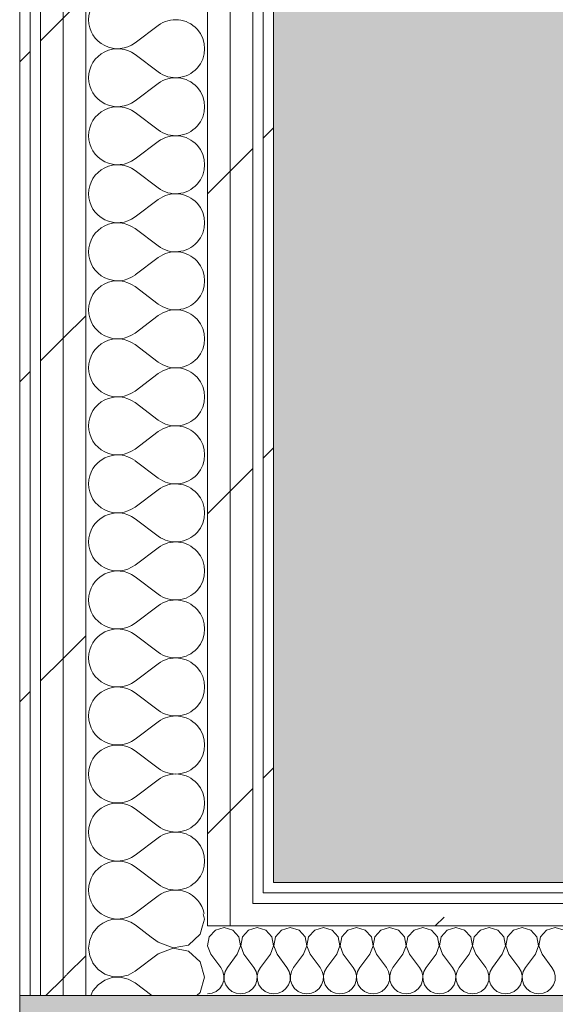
# Model space of a CAD drawing. Header units: millimetres. Extents: x -30280 to 19093, y -19284 to 4746.
# Tile 21 of 256: x -28051 to -27743, y -1199 to -633. Entities that reach past the tile are written whole.
import ezdxf

# ---------------------------------------------------------------- set-up
doc = ezdxf.new("R2010")
doc.units = ezdxf.units.MM
doc.header["$MEASUREMENT"] = 0
doc.linetypes.add('Wipeout_Contour', pattern=[1000, 0, -1000])
for name, color, linetype in [('12_FAÇ_Façana', 7, 'Continuous'), ('Nuevo_07_CR_Cel Ras pladur', 7, 'Continuous'), ('Nuevo_08_E_Envans secs', 7, 'Continuous')]:
    doc.layers.add(name, color=color, linetype=linetype)
for name, color, linetype, lineweight, true_color in [('12_FAÇ_Façana_Pluma_Nº__176', 7, 'Continuous', 15, 0x93a0c6), ('Nuevo_07_CR_Cel Ras pladur_Pluma_Nº__102', 7, 'Continuous', 5, 0xcccccc), ('Nuevo_08_E_Envans secs_Pluma_Nº__102', 7, 'Continuous', 5, 0xcccccc), ('Nuevo_08_E_Envans secs_Pluma_Nº__171', 171, 'Continuous', 13, 0xaaaaff), ('Nuevo_08_E_Envans secs_Pluma_Nº__177', 7, 'Continuous', 15, 0xf7e046)]:
    doc.layers.add(name, color=color, linetype=linetype, lineweight=lineweight, true_color=true_color)
doc.layers.add('12_FAÇ_Façana_Pluma_Nº__7', color=7, linetype='Continuous', lineweight=5)
doc.layers.add('Nuevo_08_E_Envans secs_Pluma_Nº__1', color=7, linetype='Continuous', lineweight=5)
pattern_1 = [(45, (0, 0), (-183.8478, 183.8478), [195, -65]), (45, (7e-14, 183.85), (-183.8478, 183.8478), [195, -65])]

# ---------------------------------------------------------------- blocks, each defined once
blk = doc.blocks.new('Muro_4_1', base_point=(-28050.85, -1193.98))
at = {"layer": '12_FAÇ_Façana_Pluma_Nº__176', "linetype": 'Continuous', "lineweight": 0, "true_color": 0x495063}
for points in [[(-28050.85, -1203.98), (-28043.72, -1203.98), (-28050.85, -1193.98)], [(-25366.43, -1193.98), (-28050.85, -1193.98), (-28043.72, -1203.98), (-25366.43, -1203.98)]]:
    blk.add_hatch(color=251, dxfattribs=at).paths.add_polyline_path(points)
at = {"layer": '12_FAÇ_Façana_Pluma_Nº__7', "color": 7, "linetype": 'Continuous', "lineweight": 5, "flags": 128}
for points in [[(-28050.85, -1193.98), (-28050.85, -1203.98)], [(-25366.43, -1193.98), (-28050.85, -1193.98)]]:
    blk.add_lwpolyline(points, dxfattribs=at)
blk = doc.blocks.new('*X739')
at = {"layer": 'Nuevo_08_E_Envans secs_Pluma_Nº__102', "color": 254, "linetype": 'Continuous', "lineweight": 5, "true_color": 0xcccccc}
for p, q in [((-27938.34, -1156.35), (-27941.85, -1160.19)), ((-27933.33, -1154.93), (-27938.34, -1156.35)), ((-27928.33, -1156.35), (-27933.33, -1154.93)), ((-27924.81, -1160.19), (-27928.33, -1156.35)), ((-27919.29, -1156.35), (-27922.8, -1160.19)), ((-27914.29, -1154.93), (-27919.29, -1156.35)), ((-27909.28, -1156.35), (-27914.29, -1154.93)), ((-27905.77, -1160.19), (-27909.28, -1156.35)), ((-27900.25, -1156.35), (-27903.76, -1160.19)), ((-27895.24, -1154.93), (-27900.25, -1156.35)), ((-27890.23, -1156.35), (-27895.24, -1154.93)), ((-27886.72, -1160.19), (-27890.23, -1156.35)), ((-27881.2, -1156.35), (-27884.71, -1160.19)), ((-27876.19, -1154.93), (-27881.2, -1156.35)), ((-27871.18, -1156.35), (-27876.19, -1154.93)), ((-27867.67, -1160.19), (-27871.18, -1156.35)), ((-27862.15, -1156.35), (-27865.66, -1160.19)), ((-27857.14, -1154.93), (-27862.15, -1156.35)), ((-27852.14, -1156.35), (-27857.14, -1154.93)), ((-27848.62, -1160.19), (-27852.14, -1156.35)), ((-27843.1, -1156.35), (-27846.61, -1160.19)), ((-27838.1, -1154.93), (-27843.1, -1156.35)), ((-27833.09, -1156.35), (-27838.1, -1154.93)), ((-27829.58, -1160.19), (-27833.09, -1156.35)), ((-27824.05, -1156.35), (-27827.57, -1160.19)), ((-27819.05, -1154.93), (-27824.05, -1156.35)), ((-27814.04, -1156.35), (-27819.05, -1154.93)), ((-27810.53, -1160.19), (-27814.04, -1156.35)), ((-27805.01, -1156.35), (-27808.52, -1160.19)), ((-27800, -1154.93), (-27805.01, -1156.35)), ((-27794.99, -1156.35), (-27800, -1154.93)), ((-27791.48, -1160.19), (-27794.99, -1156.35)), ((-27785.96, -1156.35), (-27789.47, -1160.19)), ((-27780.95, -1154.93), (-27785.96, -1156.35)), ((-27775.95, -1156.35), (-27780.95, -1154.93)), ((-27772.43, -1160.19), (-27775.95, -1156.35)), ((-27766.91, -1156.35), (-27770.42, -1160.19)), ((-27761.9, -1154.93), (-27766.91, -1156.35)), ((-27756.9, -1156.35), (-27761.9, -1154.93)), ((-27753.39, -1160.19), (-27756.9, -1156.35)), ((-27747.86, -1156.35), (-27751.38, -1160.19)), ((-27742.86, -1154.93), (-27747.86, -1156.35)), ((-27737.85, -1156.35), (-27742.86, -1154.93)), ((-27941.85, -1160.19), (-27942.82, -1165.31)), ((-27923.85, -1165.31), (-27924.81, -1160.19)), ((-27922.8, -1160.19), (-27923.77, -1165.31)), ((-27904.8, -1165.31), (-27905.77, -1160.19)), ((-27903.76, -1160.19), (-27904.72, -1165.31)), ((-27885.75, -1165.31), (-27886.72, -1160.19)), ((-27884.71, -1160.19), (-27885.68, -1165.31)), ((-27866.71, -1165.31), (-27867.67, -1160.19)), ((-27865.66, -1160.19), (-27866.63, -1165.31)), ((-27847.66, -1165.31), (-27848.62, -1160.19)), ((-27846.61, -1160.19), (-27847.58, -1165.31)), ((-27828.61, -1165.31), (-27829.58, -1160.19)), ((-27827.57, -1160.19), (-27828.53, -1165.31)), ((-27809.56, -1165.31), (-27810.53, -1160.19)), ((-27808.52, -1160.19), (-27809.49, -1165.31)), ((-27790.51, -1165.31), (-27791.48, -1160.19)), ((-27789.47, -1160.19), (-27790.44, -1165.31)), ((-27771.47, -1165.31), (-27772.43, -1160.19)), ((-27770.42, -1160.19), (-27771.39, -1165.31)), ((-27752.42, -1165.31), (-27753.39, -1160.19)), ((-27751.38, -1160.19), (-27752.34, -1165.31)), ((-27942.82, -1165.31), (-27940.95, -1170.17)), ((-27940.95, -1170.17), (-27935.24, -1177.79)), ((-27925.71, -1170.17), (-27931.43, -1177.79)), ((-27925.71, -1170.17), (-27923.85, -1165.31)), ((-27923.77, -1165.31), (-27921.9, -1170.17)), ((-27921.9, -1170.17), (-27916.19, -1177.79)), ((-27906.67, -1170.17), (-27912.38, -1177.79)), ((-27906.67, -1170.17), (-27904.8, -1165.31)), ((-27904.72, -1165.31), (-27902.86, -1170.17)), ((-27902.86, -1170.17), (-27897.14, -1177.79)), ((-27887.62, -1170.17), (-27893.33, -1177.79)), ((-27887.62, -1170.17), (-27885.75, -1165.31)), ((-27885.68, -1165.31), (-27883.81, -1170.17)), ((-27883.81, -1170.17), (-27878.1, -1177.79)), ((-27868.57, -1170.17), (-27874.29, -1177.79)), ((-27868.57, -1170.17), (-27866.71, -1165.31)), ((-27866.63, -1165.31), (-27864.76, -1170.17)), ((-27864.76, -1170.17), (-27859.05, -1177.79)), ((-27849.52, -1170.17), (-27855.24, -1177.79)), ((-27849.52, -1170.17), (-27847.66, -1165.31)), ((-27847.58, -1165.31), (-27845.71, -1170.17)), ((-27845.71, -1170.17), (-27840, -1177.79)), ((-27830.48, -1170.17), (-27836.19, -1177.79)), ((-27830.48, -1170.17), (-27828.61, -1165.31)), ((-27828.53, -1165.31), (-27826.67, -1170.17)), ((-27826.67, -1170.17), (-27820.95, -1177.79)), ((-27811.43, -1170.17), (-27817.14, -1177.79)), ((-27811.43, -1170.17), (-27809.56, -1165.31)), ((-27809.49, -1165.31), (-27807.62, -1170.17)), ((-27807.62, -1170.17), (-27801.9, -1177.79)), ((-27792.38, -1170.17), (-27798.1, -1177.79)), ((-27792.38, -1170.17), (-27790.51, -1165.31)), ((-27790.44, -1165.31), (-27788.57, -1170.17)), ((-27788.57, -1170.17), (-27782.86, -1177.79)), ((-27773.33, -1170.17), (-27779.05, -1177.79)), ((-27773.33, -1170.17), (-27771.47, -1165.31)), ((-27771.39, -1165.31), (-27769.52, -1170.17)), ((-27769.52, -1170.17), (-27763.81, -1177.79)), ((-27754.29, -1170.17), (-27760, -1177.79)), ((-27754.29, -1170.17), (-27752.42, -1165.31)), ((-27752.34, -1165.31), (-27750.48, -1170.17)), ((-27750.48, -1170.17), (-27744.76, -1177.79)), ((-27933.97, -1180.08), (-27935.24, -1177.79)), ((-27933.37, -1182.64), (-27933.97, -1180.08)), ((-27932.7, -1180.08), (-27933.29, -1182.64)), ((-27931.43, -1177.79), (-27932.7, -1180.08)), ((-27914.92, -1180.08), (-27916.19, -1177.79)), ((-27914.32, -1182.64), (-27914.92, -1180.08)), ((-27913.65, -1180.08), (-27914.25, -1182.64)), ((-27912.38, -1177.79), (-27913.65, -1180.08)), ((-27895.87, -1180.08), (-27897.14, -1177.79)), ((-27895.28, -1182.64), (-27895.87, -1180.08)), ((-27894.6, -1180.08), (-27895.2, -1182.64)), ((-27893.33, -1177.79), (-27894.6, -1180.08)), ((-27876.82, -1180.08), (-27878.1, -1177.79)), ((-27876.23, -1182.64), (-27876.82, -1180.08)), ((-27875.56, -1180.08), (-27876.15, -1182.64)), ((-27874.29, -1177.79), (-27875.56, -1180.08)), ((-27857.78, -1180.08), (-27859.05, -1177.79)), ((-27857.18, -1182.64), (-27857.78, -1180.08)), ((-27856.51, -1180.08), (-27857.1, -1182.64)), ((-27855.24, -1177.79), (-27856.51, -1180.08)), ((-27838.73, -1180.08), (-27840, -1177.79)), ((-27838.13, -1182.64), (-27838.73, -1180.08)), ((-27837.46, -1180.08), (-27838.06, -1182.64)), ((-27836.19, -1177.79), (-27837.46, -1180.08)), ((-27819.68, -1180.08), (-27820.95, -1177.79)), ((-27819.09, -1182.64), (-27819.68, -1180.08)), ((-27818.41, -1180.08), (-27819.01, -1182.64)), ((-27817.14, -1177.79), (-27818.41, -1180.08)), ((-27800.63, -1180.08), (-27801.9, -1177.79)), ((-27800.04, -1182.64), (-27800.63, -1180.08)), ((-27799.37, -1180.08), (-27799.96, -1182.64)), ((-27798.1, -1177.79), (-27799.37, -1180.08)), ((-27781.59, -1180.08), (-27782.86, -1177.79)), ((-27780.99, -1182.64), (-27781.59, -1180.08)), ((-27780.32, -1180.08), (-27780.91, -1182.64)), ((-27779.05, -1177.79), (-27780.32, -1180.08)), ((-27762.54, -1180.08), (-27763.81, -1177.79)), ((-27761.94, -1182.64), (-27762.54, -1180.08)), ((-27761.27, -1180.08), (-27761.87, -1182.64)), ((-27760, -1177.79), (-27761.27, -1180.08)), ((-27743.49, -1180.08), (-27744.76, -1177.79)), ((-27742.9, -1182.64), (-27743.49, -1180.08)), ((-27935.83, -1189.92), (-27934.34, -1187.76)), ((-27934.34, -1187.76), (-27933.5, -1185.27)), ((-27933.5, -1185.27), (-27933.37, -1182.64)), ((-27933.29, -1182.64), (-27933.17, -1185.27)), ((-27933.17, -1185.27), (-27932.33, -1187.76)), ((-27932.33, -1187.76), (-27930.84, -1189.92)), ((-27916.78, -1189.92), (-27915.29, -1187.76)), ((-27915.29, -1187.76), (-27914.45, -1185.27)), ((-27914.45, -1185.27), (-27914.32, -1182.64)), ((-27914.25, -1182.64), (-27914.12, -1185.27)), ((-27914.12, -1185.27), (-27913.28, -1187.76)), ((-27913.28, -1187.76), (-27911.79, -1189.92)), ((-27897.73, -1189.92), (-27896.24, -1187.76)), ((-27896.24, -1187.76), (-27895.4, -1185.27)), ((-27895.4, -1185.27), (-27895.28, -1182.64)), ((-27895.2, -1182.64), (-27895.07, -1185.27)), ((-27895.07, -1185.27), (-27894.23, -1187.76)), ((-27894.23, -1187.76), (-27892.74, -1189.92)), ((-27878.68, -1189.92), (-27877.2, -1187.76)), ((-27877.2, -1187.76), (-27876.36, -1185.27)), ((-27876.36, -1185.27), (-27876.23, -1182.64)), ((-27876.15, -1182.64), (-27876.02, -1185.27)), ((-27876.02, -1185.27), (-27875.19, -1187.76)), ((-27875.19, -1187.76), (-27873.7, -1189.92)), ((-27859.64, -1189.92), (-27858.15, -1187.76)), ((-27858.15, -1187.76), (-27857.31, -1185.27)), ((-27857.31, -1185.27), (-27857.18, -1182.64)), ((-27857.1, -1182.64), (-27856.98, -1185.27)), ((-27856.98, -1185.27), (-27856.14, -1187.76)), ((-27856.14, -1187.76), (-27854.65, -1189.92)), ((-27840.59, -1189.92), (-27839.1, -1187.76)), ((-27839.1, -1187.76), (-27838.26, -1185.27)), ((-27838.26, -1185.27), (-27838.13, -1182.64)), ((-27838.06, -1182.64), (-27837.93, -1185.27)), ((-27837.93, -1185.27), (-27837.09, -1187.76)), ((-27837.09, -1187.76), (-27835.6, -1189.92)), ((-27821.54, -1189.92), (-27820.05, -1187.76)), ((-27820.05, -1187.76), (-27819.21, -1185.27)), ((-27819.21, -1185.27), (-27819.09, -1182.64)), ((-27819.01, -1182.64), (-27818.88, -1185.27)), ((-27818.88, -1185.27), (-27818.04, -1187.76)), ((-27818.04, -1187.76), (-27816.55, -1189.92)), ((-27802.49, -1189.92), (-27801.01, -1187.76)), ((-27801.01, -1187.76), (-27800.17, -1185.27)), ((-27800.17, -1185.27), (-27800.04, -1182.64)), ((-27799.96, -1182.64), (-27799.83, -1185.27)), ((-27799.83, -1185.27), (-27798.99, -1187.76)), ((-27798.99, -1187.76), (-27797.51, -1189.92)), ((-27783.45, -1189.92), (-27781.96, -1187.76)), ((-27781.96, -1187.76), (-27781.12, -1185.27)), ((-27781.12, -1185.27), (-27780.99, -1182.64)), ((-27780.91, -1182.64), (-27780.79, -1185.27)), ((-27780.79, -1185.27), (-27779.95, -1187.76)), ((-27779.95, -1187.76), (-27778.46, -1189.92)), ((-27764.4, -1189.92), (-27762.91, -1187.76)), ((-27762.91, -1187.76), (-27762.07, -1185.27)), ((-27762.07, -1185.27), (-27761.94, -1182.64)), ((-27761.87, -1182.64), (-27761.74, -1185.27)), ((-27761.74, -1185.27), (-27760.9, -1187.76)), ((-27760.9, -1187.76), (-27759.41, -1189.92)), ((-27745.35, -1189.92), (-27743.86, -1187.76)), ((-27743.86, -1187.76), (-27743.02, -1185.27)), ((-27743.02, -1185.27), (-27742.9, -1182.64)), ((-27942.85, -1193.02), (-27940.25, -1192.66)), ((-27940.25, -1192.66), (-27937.85, -1191.6)), ((-27937.85, -1191.6), (-27935.83, -1189.92)), ((-27930.84, -1189.92), (-27928.82, -1191.6)), ((-27928.82, -1191.6), (-27926.41, -1192.66)), ((-27926.41, -1192.66), (-27923.81, -1193.02)), ((-27923.81, -1193.02), (-27921.21, -1192.66)), ((-27921.21, -1192.66), (-27918.8, -1191.6)), ((-27918.8, -1191.6), (-27916.78, -1189.92)), ((-27911.79, -1189.92), (-27909.77, -1191.6)), ((-27909.77, -1191.6), (-27907.36, -1192.66)), ((-27907.36, -1192.66), (-27904.76, -1193.02)), ((-27904.76, -1193.02), (-27902.16, -1192.66)), ((-27902.16, -1192.66), (-27899.75, -1191.6)), ((-27899.75, -1191.6), (-27897.73, -1189.92)), ((-27892.74, -1189.92), (-27890.72, -1191.6)), ((-27890.72, -1191.6), (-27888.32, -1192.66)), ((-27888.32, -1192.66), (-27885.71, -1193.02)), ((-27885.71, -1193.02), (-27883.11, -1192.66)), ((-27883.11, -1192.66), (-27880.71, -1191.6)), ((-27880.71, -1191.6), (-27878.68, -1189.92)), ((-27873.7, -1189.92), (-27871.67, -1191.6)), ((-27871.67, -1191.6), (-27869.27, -1192.66)), ((-27869.27, -1192.66), (-27866.67, -1193.02)), ((-27866.67, -1193.02), (-27864.06, -1192.66)), ((-27864.06, -1192.66), (-27861.66, -1191.6)), ((-27861.66, -1191.6), (-27859.64, -1189.92)), ((-27854.65, -1189.92), (-27852.63, -1191.6)), ((-27852.63, -1191.6), (-27850.22, -1192.66)), ((-27850.22, -1192.66), (-27847.62, -1193.02)), ((-27847.62, -1193.02), (-27845.02, -1192.66)), ((-27845.02, -1192.66), (-27842.61, -1191.6)), ((-27842.61, -1191.6), (-27840.59, -1189.92)), ((-27835.6, -1189.92), (-27833.58, -1191.6)), ((-27833.58, -1191.6), (-27831.17, -1192.66)), ((-27831.17, -1192.66), (-27828.57, -1193.02)), ((-27828.57, -1193.02), (-27825.97, -1192.66)), ((-27825.97, -1192.66), (-27823.56, -1191.6)), ((-27823.56, -1191.6), (-27821.54, -1189.92)), ((-27816.55, -1189.92), (-27814.53, -1191.6)), ((-27814.53, -1191.6), (-27812.13, -1192.66)), ((-27812.13, -1192.66), (-27809.52, -1193.02)), ((-27809.52, -1193.02), (-27806.92, -1192.66)), ((-27806.92, -1192.66), (-27804.52, -1191.6)), ((-27804.52, -1191.6), (-27802.49, -1189.92)), ((-27797.51, -1189.92), (-27795.48, -1191.6)), ((-27795.48, -1191.6), (-27793.08, -1192.66)), ((-27793.08, -1192.66), (-27790.48, -1193.02)), ((-27790.48, -1193.02), (-27787.87, -1192.66)), ((-27787.87, -1192.66), (-27785.47, -1191.6)), ((-27785.47, -1191.6), (-27783.45, -1189.92)), ((-27778.46, -1189.92), (-27776.44, -1191.6)), ((-27776.44, -1191.6), (-27774.03, -1192.66)), ((-27774.03, -1192.66), (-27771.43, -1193.02)), ((-27771.43, -1193.02), (-27768.83, -1192.66)), ((-27768.83, -1192.66), (-27766.42, -1191.6)), ((-27766.42, -1191.6), (-27764.4, -1189.92)), ((-27759.41, -1189.92), (-27757.39, -1191.6)), ((-27757.39, -1191.6), (-27754.98, -1192.66)), ((-27754.98, -1192.66), (-27752.38, -1193.02)), ((-27752.38, -1193.02), (-27749.78, -1192.66)), ((-27749.78, -1192.66), (-27747.37, -1191.6)), ((-27747.37, -1191.6), (-27745.35, -1189.92))]:
    blk.add_line(p, q, dxfattribs=at)
blk = doc.blocks.new('Muro_116_1', base_point=(-27904.85, -1128.98))
at = {"layer": 'Nuevo_08_E_Envans secs_Pluma_Nº__1', "color": 7, "linetype": 'Continuous', "lineweight": 5, "flags": 128}
blk.add_lwpolyline([(-27942.85, -1193.98), (-25366.43, -1193.98)], dxfattribs=at)
at = {"color": 254, "linetype": 'Wipeout_Contour', "lineweight": 0, "ltscale": 83794.609214}
blk.add_wipeout([(-27910.85, -1131.65), (-27904.85, -1128.98), (-27910.85, -1128.98)], dxfattribs=at).dxf.layer = 'Nuevo_08_E_Envans secs'
at = {"color": 254, "linetype": 'Wipeout_Contour', "lineweight": 0, "ltscale": 106665.583995}
blk.add_wipeout([(-27916.85, -1153.98), (-25366.43, -1153.98), (-25366.43, -1140.98), (-27916.85, -1140.98)], dxfattribs=at).dxf.layer = 'Nuevo_08_E_Envans secs'
at = {"layer": 'Nuevo_08_E_Envans secs_Pluma_Nº__171', "linetype": 'Continuous', "lineweight": 13, "true_color": 0xaaaaff}
h = blk.add_hatch(dxfattribs=at)
h.set_pattern_fill('Panellat_HPL_0001', color=161, style=0, pattern_type=2)
h.set_pattern_definition(pattern_1)
h.paths.add_polyline_path([(-27910.85, -1131.65), (-27904.85, -1128.98), (-27910.85, -1128.98)])
at = {"layer": 'Nuevo_08_E_Envans secs_Pluma_Nº__177', "linetype": 'Continuous', "lineweight": 15, "true_color": 0xf7e046}
h = blk.add_hatch(dxfattribs=at)
h.set_pattern_fill('Panellat_HPL_0001', color=53, style=0, pattern_type=2)
h.set_pattern_definition(pattern_1)
h.paths.add_polyline_path([(-27916.85, -1153.98), (-25366.43, -1153.98), (-25366.43, -1140.98), (-27916.85, -1140.98)])
at = {"color": 254, "linetype": 'Wipeout_Contour', "lineweight": 0, "ltscale": 106638.945313}
blk.add_wipeout([(-27904.85, -1134.98), (-25366.43, -1134.98), (-25366.43, -1128.98), (-27904.85, -1128.98)], dxfattribs=at).dxf.layer = 'Nuevo_08_E_Envans secs'
at = {"color": 254, "linetype": 'Wipeout_Contour', "lineweight": 0, "ltscale": 111787.664173}
blk.add_wipeout([(-27929.85, -1153.98), (-27916.85, -1153.98), (-27916.85, -1140.98), (-27929.85, -1140.98)], dxfattribs=at).dxf.layer = 'Nuevo_08_E_Envans secs'
at = {"layer": 'Nuevo_08_E_Envans secs_Pluma_Nº__171', "linetype": 'Continuous', "lineweight": 13, "true_color": 0xaaaaff}
h = blk.add_hatch(dxfattribs=at)
h.set_pattern_fill('Panellat_HPL_0001', color=161, style=0, pattern_type=2)
h.set_pattern_definition(pattern_1)
h.paths.add_polyline_path([(-27904.85, -1134.98), (-25366.43, -1134.98), (-25366.43, -1128.98), (-27904.85, -1128.98)])
at = {"layer": 'Nuevo_08_E_Envans secs_Pluma_Nº__177', "linetype": 'Continuous', "lineweight": 15, "true_color": 0xf7e046}
h = blk.add_hatch(dxfattribs=at)
h.set_pattern_fill('Panellat_HPL_0001', color=53, style=0, pattern_type=2)
h.set_pattern_definition(pattern_1)
h.paths.add_polyline_path([(-27929.85, -1153.98), (-27916.85, -1153.98), (-27916.85, -1140.98), (-27929.85, -1140.98)])
at = {"layer": 'Nuevo_08_E_Envans secs_Pluma_Nº__1', "color": 7, "linetype": 'Continuous', "lineweight": 5}
for p, q in [((-27916.85, -1140.98), (-27916.85, -1134.98)), ((-27929.85, -1153.98), (-27929.85, -1140.98)), ((-25366.43, -1140.98), (-27916.85, -1140.98)), ((-27942.85, -1153.98), (-27929.85, -1153.98)), ((-25366.43, -1153.98), (-27929.85, -1153.98))]:
    blk.add_line(p, q, dxfattribs=at)
at = {"layer": 'Nuevo_08_E_Envans secs', "color": 7, "lineweight": 20}
blk.add_blockref('*X739', (0, 0), dxfattribs=at)
at = {"color": 254, "linetype": 'Wipeout_Contour', "lineweight": 0, "ltscale": 111723.310356}
blk.add_wipeout([(-27904.85, -1128.98), (-27910.85, -1131.65), (-27910.85, -1134.98), (-27904.85, -1134.98)], dxfattribs=at).dxf.layer = 'Nuevo_08_E_Envans secs'
at = {"layer": 'Nuevo_08_E_Envans secs_Pluma_Nº__171', "linetype": 'Continuous', "lineweight": 13, "true_color": 0xaaaaff}
h = blk.add_hatch(dxfattribs=at)
h.set_pattern_fill('Panellat_HPL_0001', color=161, style=0, pattern_type=2)
h.set_pattern_definition(pattern_1)
h.paths.add_polyline_path([(-27904.85, -1128.98), (-27910.85, -1131.65), (-27910.85, -1134.98), (-27904.85, -1134.98)])
at = {"layer": 'Nuevo_08_E_Envans secs_Pluma_Nº__1', "color": 7, "linetype": 'Continuous', "lineweight": 5}
for p, q in [((-27910.85, -1128.98), (-27910.85, -1131.65)), ((-27910.85, -1134.98), (-27910.85, -1131.65)), ((-25366.43, -1134.98), (-27910.85, -1134.98))]:
    blk.add_line(p, q, dxfattribs=at)
at = {"layer": 'Nuevo_08_E_Envans secs_Pluma_Nº__1', "color": 7, "linetype": 'Continuous', "lineweight": 5, "flags": 128}
blk.add_lwpolyline([(-25366.43, -1128.98), (-27904.85, -1128.98)], dxfattribs=at)
blk = doc.blocks.new('*X742')
at = {"layer": 'Nuevo_08_E_Envans secs_Pluma_Nº__102', "color": 254, "linetype": 'Continuous', "lineweight": 5, "true_color": 0xcccccc}
for p, q in [((-27944.51, -1150), (-27945.36, -1147.01)), ((-27945.64, -1153.98), (-27944.51, -1150))]:
    blk.add_line(p, q, dxfattribs=at)
blk = doc.blocks.new('*X743')
at = {"layer": 'Nuevo_08_E_Envans secs_Pluma_Nº__102', "color": 254, "linetype": 'Continuous', "lineweight": 5, "true_color": 0xcccccc}
for p, q in [((-27953.73, -1164.91), (-27947, -1158.76)), ((-27947, -1158.76), (-27945.64, -1153.98)), ((-27971.18, -1163.33), (-27975.22, -1160.31)), ((-27971.18, -1163.33), (-27962.68, -1166.6)), ((-27962.68, -1166.6), (-27953.73, -1164.91)), ((-27971.18, -1170), (-27984.51, -1180)), ((-27962.68, -1166.73), (-27971.18, -1170)), ((-27953.73, -1168.43), (-27962.68, -1166.73)), ((-27947, -1174.57), (-27953.73, -1168.43)), ((-28008.77, -1175.24), (-28008.69, -1175.43)), ((-28008.69, -1175.43), (-28005.76, -1178.97)), ((-27944.51, -1183.33), (-27947, -1174.57)), ((-28005.76, -1178.97), (-28001.97, -1181.57)), ((-28001.97, -1181.57), (-27997.61, -1183.04)), ((-27988.54, -1182.23), (-27984.51, -1180)), ((-28005.76, -1187.7), (-28008.69, -1191.24)), ((-28001.97, -1185.09), (-28005.76, -1187.7)), ((-27997.61, -1183.62), (-28001.97, -1185.09)), ((-27997.61, -1183.04), (-27993.02, -1183.27)), ((-27993.02, -1183.4), (-27997.61, -1183.62)), ((-27993.02, -1183.27), (-27988.54, -1182.23)), ((-27988.54, -1184.44), (-27993.02, -1183.4)), ((-27984.51, -1186.67), (-27988.54, -1184.44)), ((-27974.77, -1193.98), (-27984.51, -1186.67)), ((-27947, -1192.1), (-27944.51, -1183.33)), ((-28008.69, -1191.24), (-28009.9, -1193.98)), ((-27949.06, -1193.98), (-27947, -1192.1))]:
    blk.add_line(p, q, dxfattribs=at)
blk = doc.blocks.new('*X744')
at = {"layer": 'Nuevo_08_E_Envans secs_Pluma_Nº__102', "color": 254, "linetype": 'Continuous', "lineweight": 5, "true_color": 0xcccccc}
for p, q in [((-28008.69, -1157.9), (-28010.55, -1162.11)), ((-28005.76, -1154.36), (-28008.69, -1157.9)), ((-28005.19, -1153.98), (-28005.76, -1154.36)), ((-27975.22, -1160.31), (-27983.66, -1153.98)), ((-28010.55, -1162.11), (-28011.18, -1166.67)), ((-28011.18, -1166.67), (-28010.55, -1171.22)), ((-28010.55, -1171.22), (-28008.77, -1175.24))]:
    blk.add_line(p, q, dxfattribs=at)
blk = doc.blocks.new('*X745')
at = {"layer": 'Nuevo_08_E_Envans secs_Pluma_Nº__102', "color": 254, "linetype": 'Continuous', "lineweight": 5, "true_color": 0xcccccc}
for p, q in [((-27971.18, -636.67), (-27984.51, -646.67)), ((-27971.18, -663.33), (-27984.51, -653.33)), ((-27971.18, -670), (-27984.51, -680)), ((-27971.18, -696.67), (-27984.51, -686.67)), ((-27971.18, -703.33), (-27984.51, -713.33)), ((-27971.18, -730), (-27984.51, -720)), ((-27971.18, -736.67), (-27984.51, -746.67)), ((-27971.18, -763.33), (-27984.51, -753.33)), ((-27971.18, -770), (-27984.51, -780)), ((-27971.18, -796.67), (-27984.51, -786.67)), ((-27971.18, -803.33), (-27984.51, -813.33)), ((-27971.18, -830), (-27984.51, -820)), ((-27971.18, -836.67), (-27984.51, -846.67)), ((-27971.18, -863.33), (-27984.51, -853.33)), ((-27971.18, -870), (-27984.51, -880)), ((-27971.18, -896.67), (-27984.51, -886.67)), ((-27971.18, -903.33), (-27984.51, -913.33)), ((-27971.18, -930), (-27984.51, -920)), ((-27971.18, -936.67), (-27984.51, -946.67)), ((-27971.18, -963.33), (-27984.51, -953.33)), ((-27971.18, -970), (-27984.51, -980)), ((-27971.18, -996.67), (-27984.51, -986.67)), ((-27971.18, -1003.33), (-27984.51, -1013.33)), ((-27971.18, -1030), (-27984.51, -1020)), ((-27971.18, -1036.67), (-27984.51, -1046.67)), ((-27971.18, -1063.33), (-27984.51, -1053.33)), ((-27971.18, -1070), (-27984.51, -1080)), ((-27971.18, -1096.67), (-27984.51, -1086.67)), ((-27971.18, -1103.33), (-27984.51, -1113.33)), ((-27971.18, -1130), (-27984.51, -1120)), ((-27971.18, -1136.67), (-27984.51, -1146.67)), ((-27983.66, -1153.98), (-27984.51, -1153.33))]:
    blk.add_line(p, q, dxfattribs=at)
for centre, start, end in [((-27994.51, -633.33), 53.1301, 180), ((-27994.51, -633.33), 180, 306.8699), ((-27961.18, -650), 233.1301, 126.8699), ((-27994.51, -666.67), 53.1301, 180), ((-27994.51, -666.67), 180, 306.8699), ((-27961.18, -683.33), 233.1301, 126.8699), ((-27994.51, -700), 53.1301, 180), ((-27994.51, -700), 180, 306.8699), ((-27961.18, -716.67), 233.1301, 126.8699), ((-27994.51, -733.33), 53.1301, 180), ((-27994.51, -733.33), 180, 306.8699), ((-27961.18, -750), 233.1301, 126.8699), ((-27994.51, -766.67), 53.1301, 180), ((-27994.51, -766.67), 180, 306.8699), ((-27961.18, -783.33), 233.1301, 126.8699), ((-27994.51, -800), 53.1301, 180), ((-27994.51, -800), 180, 306.8699), ((-27961.18, -816.67), 233.1301, 126.8699), ((-27994.51, -833.33), 53.1301, 180), ((-27994.51, -833.33), 180, 306.8699), ((-27961.18, -850), 233.1301, 126.8699), ((-27994.51, -866.67), 53.1301, 180), ((-27994.51, -866.67), 180, 306.8699), ((-27961.18, -883.33), 233.1301, 126.8699), ((-27994.51, -900), 53.1301, 180), ((-27994.51, -900), 180, 306.8699), ((-27961.18, -916.67), 233.1301, 126.8699), ((-27994.51, -933.33), 53.1301, 180), ((-27994.51, -933.33), 180, 306.8699), ((-27961.18, -950), 233.1301, 126.8699), ((-27994.51, -966.67), 53.1301, 180), ((-27994.51, -966.67), 180, 306.8699), ((-27961.18, -983.33), 233.1301, 126.8699), ((-27994.51, -1000), 53.1301, 180), ((-27994.51, -1000), 180, 306.8699), ((-27961.18, -1016.67), 233.1301, 126.8699), ((-27994.51, -1033.33), 53.1301, 180), ((-27994.51, -1033.33), 180, 306.8699), ((-27961.18, -1050), 233.1301, 126.8699), ((-27994.51, -1066.67), 53.1301, 180), ((-27994.51, -1066.67), 180, 306.8699), ((-27961.18, -1083.33), 233.1301, 126.8699), ((-27994.51, -1100), 53.1301, 180), ((-27994.51, -1100), 180, 306.8699), ((-27961.18, -1116.67), 233.1301, 126.8699), ((-27994.51, -1133.33), 53.1301, 180), ((-27994.51, -1133.33), 180, 306.8699), ((-27961.18, -1150), 11.1543, 126.8699), ((-27994.51, -1166.67), 53.1301, 130.4078)]:
    blk.add_arc(centre, 16.67, start, end, dxfattribs=at)
blk = doc.blocks.new('Muro_117_1', base_point=(-27904.85, 1700.85))
at = {"color": 254, "linetype": 'Wipeout_Contour', "lineweight": 0, "ltscale": 111763.605754}
blk.add_wipeout([(-27910.85, 1554.85), (-27910.85, -1128.98), (-27904.85, -1128.98), (-27904.85, 1554.85)], dxfattribs=at).dxf.layer = 'Nuevo_08_E_Envans secs'
at = {"color": 254, "linetype": 'Wipeout_Contour', "lineweight": 0, "ltscale": 83821.699525}
blk.add_wipeout([(-27916.85, -1134.32), (-27918.33, -1134.98), (-27916.85, -1134.98)], dxfattribs=at).dxf.layer = 'Nuevo_08_E_Envans secs'
at = {"color": 254, "linetype": 'Wipeout_Contour', "lineweight": 0, "ltscale": 112177.930849}
blk.add_wipeout([(-28025.85, -1193.98), (-28012.85, -1193.98), (-28012.85, -1177.06), (-28025.85, -1182.85)], dxfattribs=at).dxf.layer = 'Nuevo_08_E_Envans secs'
at = {"color": 254, "linetype": 'Wipeout_Contour', "lineweight": 0, "ltscale": 84217.160009}
blk.add_wipeout([(-28044.85, -1191.3), (-28050.85, -1193.98), (-28044.85, -1193.98)], dxfattribs=at).dxf.layer = 'Nuevo_08_E_Envans secs'
at = {"layer": 'Nuevo_08_E_Envans secs_Pluma_Nº__171', "linetype": 'Continuous', "lineweight": 13, "true_color": 0xaaaaff}
h = blk.add_hatch(dxfattribs=at)
h.set_pattern_fill('Panellat_HPL_0001', color=161, style=0, pattern_type=2)
h.set_pattern_definition(pattern_1)
h.paths.add_polyline_path([(-27910.85, 1554.85), (-27910.85, -1128.98), (-27904.85, -1128.98), (-27904.85, 1554.85)])
h = blk.add_hatch(dxfattribs=at)
h.set_pattern_fill('Panellat_HPL_0001', color=161, style=0, pattern_type=2)
h.set_pattern_definition(pattern_1)
h.paths.add_polyline_path([(-28044.85, -1191.3), (-28050.85, -1193.98), (-28044.85, -1193.98)])
at = {"layer": 'Nuevo_08_E_Envans secs_Pluma_Nº__177', "linetype": 'Continuous', "lineweight": 15, "true_color": 0xf7e046}
h = blk.add_hatch(dxfattribs=at)
h.set_pattern_fill('Panellat_HPL_0001', color=53, style=0, pattern_type=2)
h.set_pattern_definition(pattern_1)
h.paths.add_polyline_path([(-27916.85, -1134.32), (-27918.33, -1134.98), (-27916.85, -1134.98)])
h = blk.add_hatch(dxfattribs=at)
h.set_pattern_fill('Panellat_HPL_0001', color=53, style=0, pattern_type=2)
h.set_pattern_definition(pattern_1)
h.paths.add_polyline_path([(-28025.85, -1193.98), (-28012.85, -1193.98), (-28012.85, -1177.06), (-28025.85, -1182.85)])
at = {"layer": 'Nuevo_08_E_Envans secs_Pluma_Nº__1', "color": 7, "linetype": 'Continuous', "lineweight": 5}
for p, q in [((-27910.85, -1128.98), (-27910.85, 1560.85)), ((-27910.85, -1128.98), (-27910.85, -1131.65)), ((-27910.85, -1134.98), (-27910.85, -1131.65))]:
    blk.add_line(p, q, dxfattribs=at)
at = {"layer": 'Nuevo_08_E_Envans secs_Pluma_Nº__1', "color": 7, "linetype": 'Continuous', "lineweight": 5, "flags": 128}
for points in [[(-27904.85, -1128.98), (-27904.85, 1554.85)], [(-28012.85, -1193.98), (-27942.85, -1193.98)]]:
    blk.add_lwpolyline(points, dxfattribs=at)
at = {"layer": 'Nuevo_08_E_Envans secs', "color": 7, "lineweight": 20}
blk.add_blockref('*X744', (0, 0), dxfattribs=at)
at = {"color": 254, "linetype": 'Wipeout_Contour', "lineweight": 0, "ltscale": 112344.405734}
blk.add_wipeout([(-28050.85, 1694.85), (-28050.85, -1193.98), (-28044.85, -1191.3), (-28044.85, 1694.85)], dxfattribs=at).dxf.layer = 'Nuevo_08_E_Envans secs'
at = {"color": 254, "linetype": 'Wipeout_Contour', "lineweight": 0, "ltscale": 139728.103282}
blk.add_wipeout([(-27929.85, -1140.98), (-27916.85, -1140.98), (-27916.85, -1134.98), (-27918.33, -1134.98), (-27929.85, -1140.11)], dxfattribs=at).dxf.layer = 'Nuevo_08_E_Envans secs'
at = {"color": 254, "linetype": 'Wipeout_Contour', "lineweight": 0, "ltscale": 112230.379843}
blk.add_wipeout([(-28038.85, -1193.98), (-28025.85, -1193.98), (-28025.85, -1182.85), (-28038.85, -1188.63)], dxfattribs=at).dxf.layer = 'Nuevo_08_E_Envans secs'
at = {"layer": 'Nuevo_08_E_Envans secs_Pluma_Nº__171', "linetype": 'Continuous', "lineweight": 13, "true_color": 0xaaaaff}
h = blk.add_hatch(dxfattribs=at)
h.set_pattern_fill('Panellat_HPL_0001', color=161, style=0, pattern_type=2)
h.set_pattern_definition(pattern_1)
h.paths.add_polyline_path([(-28050.85, 1694.85), (-28050.85, -1193.98), (-28044.85, -1191.3), (-28044.85, 1694.85)])
at = {"layer": 'Nuevo_08_E_Envans secs_Pluma_Nº__177', "linetype": 'Continuous', "lineweight": 15, "true_color": 0xf7e046}
h = blk.add_hatch(dxfattribs=at)
h.set_pattern_fill('Panellat_HPL_0001', color=53, style=0, pattern_type=2)
h.set_pattern_definition(pattern_1)
h.paths.add_polyline_path([(-27929.85, -1140.98), (-27916.85, -1140.98), (-27916.85, -1134.98), (-27918.33, -1134.98), (-27929.85, -1140.11)])
h = blk.add_hatch(dxfattribs=at)
h.set_pattern_fill('Panellat_HPL_0001', color=53, style=0, pattern_type=2)
h.set_pattern_definition(pattern_1)
h.paths.add_polyline_path([(-28038.85, -1193.98), (-28025.85, -1193.98), (-28025.85, -1182.85), (-28038.85, -1188.63)])
at = {"layer": 'Nuevo_08_E_Envans secs_Pluma_Nº__1', "color": 7, "linetype": 'Continuous', "lineweight": 5}
for p, q in [((-28044.85, -1191.3), (-28044.85, 1694.85)), ((-28044.85, -1193.98), (-28044.85, -1191.3))]:
    blk.add_line(p, q, dxfattribs=at)
at = {"layer": 'Nuevo_08_E_Envans secs_Pluma_Nº__1', "color": 7, "linetype": 'Continuous', "lineweight": 5, "flags": 128}
for points in [[(-28050.85, 1700.85), (-28050.85, -1193.98)], [(-28050.85, -1193.98), (-28044.85, -1193.98)], [(-28044.85, -1193.98), (-28038.85, -1193.98)], [(-28038.85, -1193.98), (-28025.85, -1193.98)], [(-28025.85, -1193.98), (-28012.85, -1193.98)]]:
    blk.add_lwpolyline(points, dxfattribs=at)
at = {"color": 254, "linetype": 'Wipeout_Contour', "lineweight": 0, "ltscale": 83861.867948}
blk.add_wipeout([(-27929.85, -1140.11), (-27931.8, -1140.98), (-27929.85, -1140.98)], dxfattribs=at).dxf.layer = 'Nuevo_08_E_Envans secs'
at = {"layer": 'Nuevo_08_E_Envans secs_Pluma_Nº__177', "linetype": 'Continuous', "lineweight": 15, "true_color": 0xf7e046}
h = blk.add_hatch(dxfattribs=at)
h.set_pattern_fill('Panellat_HPL_0001', color=53, style=0, pattern_type=2)
h.set_pattern_definition(pattern_1)
h.paths.add_polyline_path([(-27929.85, -1140.11), (-27931.8, -1140.98), (-27929.85, -1140.98)])
at = {"color": 254, "linetype": 'Wipeout_Contour', "lineweight": 0, "ltscale": 139795.261912}
blk.add_wipeout([(-27942.85, -1153.98), (-27929.85, -1153.98), (-27929.85, -1140.98), (-27931.8, -1140.98), (-27942.85, -1145.89)], dxfattribs=at).dxf.layer = 'Nuevo_08_E_Envans secs'
at = {"layer": 'Nuevo_08_E_Envans secs_Pluma_Nº__177', "linetype": 'Continuous', "lineweight": 15, "true_color": 0xf7e046}
h = blk.add_hatch(dxfattribs=at)
h.set_pattern_fill('Panellat_HPL_0001', color=53, style=0, pattern_type=2)
h.set_pattern_definition(pattern_1)
h.paths.add_polyline_path([(-27942.85, -1153.98), (-27929.85, -1153.98), (-27929.85, -1140.98), (-27931.8, -1140.98), (-27942.85, -1145.89)])
at = {"layer": 'Nuevo_08_E_Envans secs_Pluma_Nº__1', "color": 7, "linetype": 'Continuous', "lineweight": 5}
blk.add_line((-27942.85, -1153.98), (-27929.85, -1153.98), dxfattribs=at)
at = {"layer": 'Nuevo_08_E_Envans secs', "color": 7, "lineweight": 20}
for name in ['*X742', '*X743']:
    blk.add_blockref(name, (0, 0), dxfattribs=at)
at = {"color": 254, "linetype": 'Wipeout_Contour', "lineweight": 0, "ltscale": 111827.540082}
blk.add_wipeout([(-27929.85, 1566.85), (-27929.85, -1140.11), (-27916.85, -1134.32), (-27916.85, 1566.85)], dxfattribs=at).dxf.layer = 'Nuevo_08_E_Envans secs'
at = {"layer": 'Nuevo_08_E_Envans secs_Pluma_Nº__177', "linetype": 'Continuous', "lineweight": 15, "true_color": 0xf7e046}
h = blk.add_hatch(dxfattribs=at)
h.set_pattern_fill('Panellat_HPL_0001', color=53, style=0, pattern_type=2)
h.set_pattern_definition(pattern_1)
h.paths.add_polyline_path([(-27929.85, 1566.85), (-27929.85, -1140.11), (-27916.85, -1134.32), (-27916.85, 1566.85)])
at = {"layer": 'Nuevo_08_E_Envans secs_Pluma_Nº__1', "color": 7, "linetype": 'Continuous', "lineweight": 5}
for p, q in [((-27916.85, -1134.32), (-27916.85, 1566.85)), ((-27916.85, -1134.98), (-27916.85, -1134.32)), ((-27916.85, -1140.98), (-27916.85, -1134.98))]:
    blk.add_line(p, q, dxfattribs=at)
at = {"color": 254, "linetype": 'Wipeout_Contour', "lineweight": 0, "ltscale": 111881.411746}
blk.add_wipeout([(-27942.85, 1579.85), (-27942.85, -1145.89), (-27929.85, -1140.11), (-27929.85, 1579.85)], dxfattribs=at).dxf.layer = 'Nuevo_08_E_Envans secs'
at = {"layer": 'Nuevo_08_E_Envans secs_Pluma_Nº__177', "linetype": 'Continuous', "lineweight": 15, "true_color": 0xf7e046}
h = blk.add_hatch(dxfattribs=at)
h.set_pattern_fill('Panellat_HPL_0001', color=53, style=0, pattern_type=2)
h.set_pattern_definition(pattern_1)
h.paths.add_polyline_path([(-27942.85, 1579.85), (-27942.85, -1145.89), (-27929.85, -1140.11), (-27929.85, 1579.85)])
at = {"layer": 'Nuevo_08_E_Envans secs_Pluma_Nº__1', "color": 7, "linetype": 'Continuous', "lineweight": 5}
for p, q in [((-27942.85, -1145.89), (-27942.85, 1592.85)), ((-27929.85, -1140.11), (-27929.85, 1579.85)), ((-27929.85, -1140.98), (-27929.85, -1140.11)), ((-27929.85, -1153.98), (-27929.85, -1140.98)), ((-27942.85, -1153.98), (-27942.85, -1145.89))]:
    blk.add_line(p, q, dxfattribs=at)
at = {"layer": 'Nuevo_08_E_Envans secs', "color": 7, "lineweight": 20}
blk.add_blockref('*X745', (0, 0), dxfattribs=at)
at = {"color": 254, "linetype": 'Wipeout_Contour', "lineweight": 0, "ltscale": 112225.659983}
blk.add_wipeout([(-28025.85, 1662.85), (-28025.85, -1182.85), (-28012.85, -1177.06), (-28012.85, 1662.85)], dxfattribs=at).dxf.layer = 'Nuevo_08_E_Envans secs'
at = {"layer": 'Nuevo_08_E_Envans secs_Pluma_Nº__177', "linetype": 'Continuous', "lineweight": 15, "true_color": 0xf7e046}
h = blk.add_hatch(dxfattribs=at)
h.set_pattern_fill('Panellat_HPL_0001', color=53, style=0, pattern_type=2)
h.set_pattern_definition(pattern_1)
h.paths.add_polyline_path([(-28025.85, 1662.85), (-28025.85, -1182.85), (-28012.85, -1177.06), (-28012.85, 1662.85)])
at = {"layer": 'Nuevo_08_E_Envans secs_Pluma_Nº__1', "color": 7, "linetype": 'Continuous', "lineweight": 5}
for p, q in [((-28012.85, -1177.06), (-28012.85, 1662.85)), ((-28012.85, -1193.98), (-28012.85, -1177.06))]:
    blk.add_line(p, q, dxfattribs=at)
at = {"color": 254, "linetype": 'Wipeout_Contour', "lineweight": 0, "ltscale": 112279.624925}
blk.add_wipeout([(-28038.85, 1675.85), (-28038.85, -1188.63), (-28025.85, -1182.85), (-28025.85, 1675.85)], dxfattribs=at).dxf.layer = 'Nuevo_08_E_Envans secs'
at = {"layer": 'Nuevo_08_E_Envans secs_Pluma_Nº__177', "linetype": 'Continuous', "lineweight": 15, "true_color": 0xf7e046}
h = blk.add_hatch(dxfattribs=at)
h.set_pattern_fill('Panellat_HPL_0001', color=53, style=0, pattern_type=2)
h.set_pattern_definition(pattern_1)
h.paths.add_polyline_path([(-28038.85, 1675.85), (-28038.85, -1188.63), (-28025.85, -1182.85), (-28025.85, 1675.85)])
at = {"layer": 'Nuevo_08_E_Envans secs_Pluma_Nº__1', "color": 7, "linetype": 'Continuous', "lineweight": 5}
for p, q in [((-28038.85, -1188.63), (-28038.85, 1688.85)), ((-28025.85, -1182.85), (-28025.85, 1675.85)), ((-28025.85, -1193.98), (-28025.85, -1182.85)), ((-28038.85, -1193.98), (-28038.85, -1188.63))]:
    blk.add_line(p, q, dxfattribs=at)
blk = doc.blocks.new('Forjado_316_1', base_point=(-27904.85, 1554.85))
at = {"layer": 'Nuevo_07_CR_Cel Ras pladur_Pluma_Nº__102', "linetype": 'Continuous', "lineweight": 0, "true_color": 0x333333}
h = blk.add_hatch(color=250, dxfattribs=at)
h.paths.add_polyline_path([(-27904.85, 1554.85), (-27904.85, -1128.98), (-16136.43, -1128.98), (-16136.43, 1554.85)])
h.paths.add_polyline_path([(-16620.64, -687.06), (-27420.64, -687.06), (-27420.64, 1112.94), (-16620.64, 1112.94)], flags=0)
at = {"layer": 'Nuevo_07_CR_Cel Ras pladur_Pluma_Nº__102', "color": 254, "linetype": 'Continuous', "lineweight": 5, "true_color": 0xcccccc, "flags": 128}
blk.add_lwpolyline([(-27904.85, 1554.85), (-27904.85, -1128.98), (-16136.43, -1128.98), (-16136.43, 1554.85)], close=True, dxfattribs=at)

msp = doc.modelspace()

# ---------------------------------------------------------------- block references
at = {"layer": '12_FAÇ_Façana', "color": 7, "lineweight": 20}
msp.add_blockref('Muro_4_1', (-28050.85, -1193.98), dxfattribs=at)

# ---------------------------------------------------------------- next in the draw order: block references
at = {"layer": 'Nuevo_08_E_Envans secs', "color": 7, "lineweight": 20}
msp.add_blockref('Muro_116_1', (-27904.85, -1128.98), dxfattribs=at)

# ---------------------------------------------------------------- next in the draw order: block references
msp.add_blockref('Muro_117_1', (-27904.85, 1700.85), dxfattribs=at)

# ---------------------------------------------------------------- next in the draw order: block references
at = {"layer": 'Nuevo_07_CR_Cel Ras pladur', "color": 254, "linetype": 'Continuous', "lineweight": 5, "true_color": 0xcccccc}
msp.add_blockref('Forjado_316_1', (-27904.85, 1554.85), dxfattribs=at)

doc.saveas('drawing.dxf')
